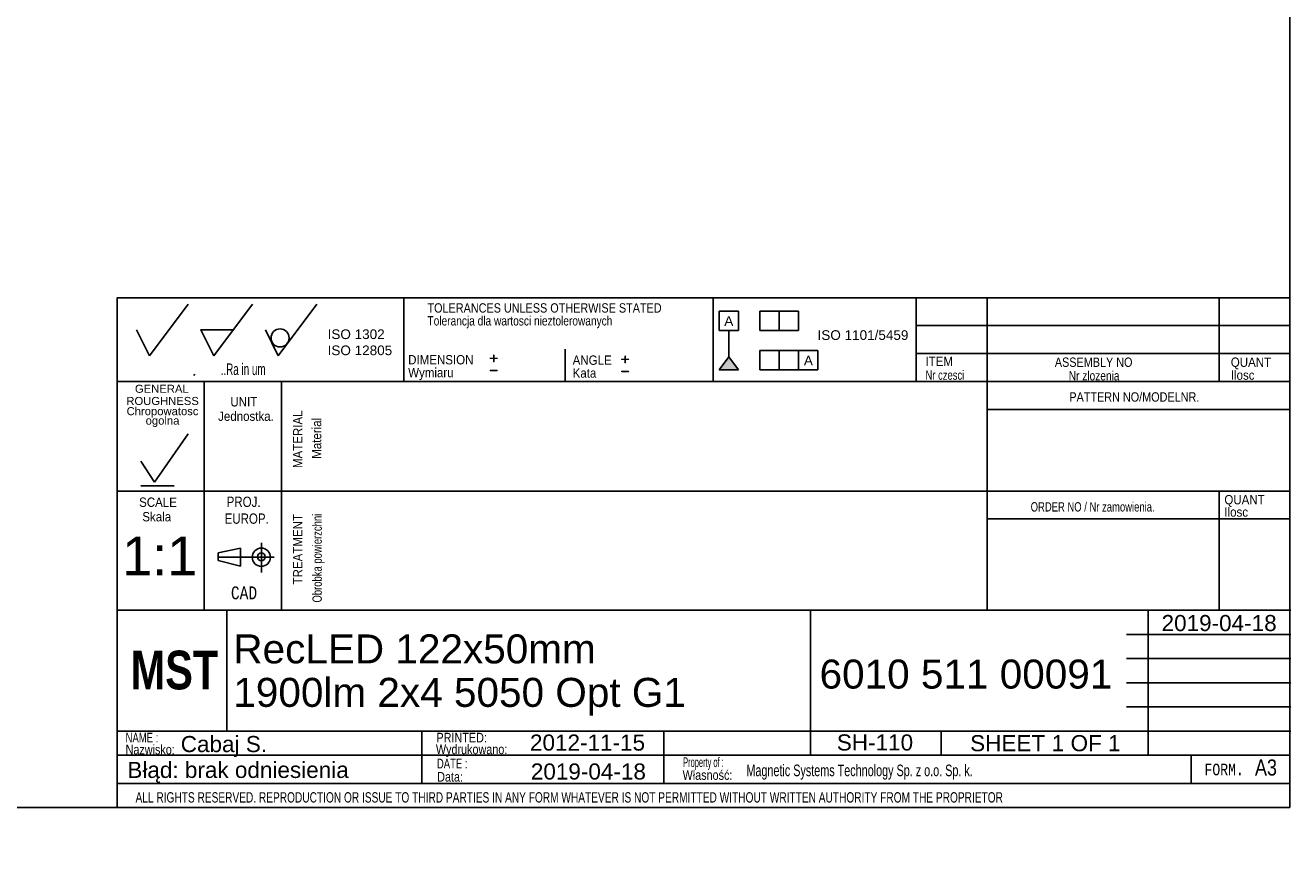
# Model space of a CAD drawing. Header units: millimetres. Extents: x 16 to 406, y 5 to 285.
# Tile 2 of 3: x 209 to 406, y 5 to 135. Entities that reach past the tile are written whole.
import ezdxf
from ezdxf.entities.mleader import LeaderData, LeaderLine
from ezdxf.enums import TextEntityAlignment as Align
from ezdxf.lldxf.tags import DXFTag
from ezdxf.math import Vec2, Vec3

# ---------------------------------------------------------------- set-up
doc = ezdxf.new("R2010")
doc.units = ezdxf.units.MM
doc.layers.add('10', color=7, linetype='Continuous')
doc.layers.add('Default', color=7, linetype='Continuous')
doc.styles.add('SEACAD_Arial', font='arial.ttf')
doc.styles.add('SEACAD_Lucida_Console', font='lucon.TTF', dxfattribs={"width": 0.8})
tags = doc.linetypes.add('CENTER2', pattern=[28.575, 19.05, -3.175, 3.175, -3.175]).pattern_tags.tags
tags[10:11] = [DXFTag(74, 4), DXFTag(75, 0), DXFTag(340, '0'), DXFTag(46, 0.0), DXFTag(50, 0.0), DXFTag(44, 0.0), DXFTag(45, 0.0)]
tags[8:9] = [DXFTag(74, 4), DXFTag(75, 0), DXFTag(340, '0'), DXFTag(46, 0.0), DXFTag(50, 0.0), DXFTag(44, 0.0), DXFTag(45, 0.0)]
tags[6:7] = [DXFTag(74, 4), DXFTag(75, 0), DXFTag(340, '0'), DXFTag(46, 0.0), DXFTag(50, 0.0), DXFTag(44, 0.0), DXFTag(45, 0.0)]
tags[4:5] = [DXFTag(74, 4), DXFTag(75, 0), DXFTag(340, '0'), DXFTag(46, 0.0), DXFTag(50, 0.0), DXFTag(44, 0.0), DXFTag(45, 0.0)]

# ---------------------------------------------------------------- blocks, each defined once
blk = doc.blocks.new('SEANNOT_GROUP12')
at = {"layer": 'Default', "color": 7, "linetype": 'Continuous', "style": 'SEACAD_Arial'}
for s, p in [('RecLED 122x50mm ', (241.69, 40.45)), ('1900lm 2x4 5050 Opt G1', (241.69, 33.7))]:
    blk.add_text(s, height=4.5, dxfattribs=at).set_placement(p, align=Align.TOP_LEFT)
blk = doc.blocks.new('SEANNOT_GROUP13')
at = {"layer": 'Default', "color": 7, "linetype": 'Continuous', "style": 'SEACAD_Arial'}
blk.add_text('6010 511 00091', height=4.5, dxfattribs=at).set_placement((332.67, 36.54), align=Align.TOP_LEFT)
blk = doc.blocks.new('SEANNOT_GROUP14')
at = {"layer": 'Default', "color": 7, "linetype": 'Continuous', "style": 'SEACAD_Arial'}
blk.add_text('Cabaj S.', height=2.5, dxfattribs=at).set_placement((233.53, 24.68), align=Align.TOP_LEFT)
blk = doc.blocks.new('SEANNOT_GROUP15')
at = {"layer": 'Default', "color": 7, "linetype": 'Continuous', "style": 'SEACAD_Arial'}
blk.add_text('SH-110', height=2.5, dxfattribs=at).set_placement((335.35, 24.93), align=Align.TOP_LEFT)
blk = doc.blocks.new('SEANNOT_GROUP16')
at = {"layer": 'Default', "color": 7, "linetype": 'Continuous', "style": 'SEACAD_Arial'}
blk.add_text('2019-04-18', height=2.5, dxfattribs=at).set_placement((287.86, 20.42), align=Align.TOP_LEFT)
blk = doc.blocks.new('SEANNOT_GROUP17')
at = {"layer": 'Default', "color": 7, "linetype": 'Continuous', "style": 'SEACAD_Arial'}
blk.add_text('1:1', height=6, dxfattribs=at).set_placement((224.43, 55.64), align=Align.TOP_LEFT)
blk = doc.blocks.new('_Dot')
at = {"color": 0, "linetype": 'ByBlock', "lineweight": -2}
blk.add_line((-0.5, 0), (-1, 0), dxfattribs=at)
at = {"color": 0, "linetype": 'ByBlock', "const_width": 0.5}
blk.add_lwpolyline([(-0.25, 0, 1), (0.25, 0, 1)], format="xyb", close=True, dxfattribs=at)
blk = doc.blocks.new('SEANNOT_GROUP19')
at = {"layer": 'Default', "color": 7, "linetype": 'Continuous', "style": 'SEACAD_Arial'}
blk.add_text('2012-11-15', height=2.5, dxfattribs=at).set_placement((287.73, 24.91), align=Align.TOP_LEFT)
blk = doc.blocks.new('SEANNOT_GROUP20')
at = {"layer": 'Default', "color": 7, "linetype": 'Continuous', "style": 'SEACAD_Arial'}
for s, p in [('SHEET ', (356.04, 24.82)), ('1', (368.7, 24.82)), (' OF ', (370.66, 24.82)), ('1', (377.45, 24.82))]:
    blk.add_text(s, height=2.5, dxfattribs=at).set_placement(p, align=Align.TOP_LEFT)
blk = doc.blocks.new('SEANNOT_GROUP21')
at = {"layer": 'Default', "color": 7, "linetype": 'Continuous', "style": 'SEACAD_Arial'}
blk.add_text('2019-04-18', height=2.5, dxfattribs=at).set_placement((385.75, 43.46), align=Align.TOP_LEFT)

msp = doc.modelspace()

# ---------------------------------------------------------------- hatches: boundary and pattern name
at = {"layer": 'Default', "linetype": 'Continuous'}
msp.add_hatch(color=7, dxfattribs=at).paths.add_polyline_path([(318.589, 83.506), (317.089, 81.521), (320.089, 81.521)])

# ---------------------------------------------------------------- linework, layer by layer
at = {"layer": '10', "color": 7, "linetype": 'Continuous'}
for p, q in [((268.166, 92.702), (268.166, 79.702)), ((316.166, 92.702), (316.166, 79.702)), ((347.666, 92.702), (347.666, 79.702)), ((358.666, 92.702), (358.666, 44.202)), ((394.666, 92.702), (394.666, 79.702)), ((228.666, 83.702), (234.666, 91.702)), ((238.666, 83.702), (244.666, 91.702)), ((248.666, 83.702), (254.666, 91.702)), ((226.666, 87.702), (228.666, 83.702)), ((236.666, 87.702), (241.666, 87.702)), ((236.666, 87.702), (238.666, 83.702)), ((246.666, 87.702), (248.666, 83.702)), ((405.666, 88.369), (347.666, 88.369)), ((293.166, 84.702), (293.166, 79.702)), ((405.666, 84.036), (347.666, 84.036)), ((235.541, 80.629), (235.717, 80.835)), ((405.666, 79.702), (223.666, 79.702)), ((237.166, 79.702), (237.166, 44.202)), ((237.166, 79.702), (237.166, 45.702)), ((249.166, 79.702), (249.166, 44.202)), ((405.666, 75.369), (358.666, 75.369)), ((229.469, 64.067), (234.668, 71.572)), ((227.327, 67.349), (229.469, 64.067)), ((227.327, 63.528), (232.526, 63.528)), ((405.666, 62.702), (223.666, 62.702)), ((394.666, 62.702), (394.666, 44.202)), ((405.666, 58.369), (358.666, 58.369)), ((239.312, 53.117), (242.798, 53.809)), ((239.312, 51.925), (239.312, 53.117)), ((242.798, 53.809), (242.798, 51.041)), ((246.041, 54.678), (246.041, 50.07)), ((246.041, 54.678), (246.041, 50.07)), ((242.798, 51.041), (239.312, 51.925)), ((331.291, 44.202), (223.666, 44.202)), ((331.166, 44.202), (223.666, 44.202)), ((240.666, 25.452), (240.666, 44.202)), ((380.291, 44.202), (405.791, 44.202)), ((383.666, 21.702), (383.666, 44.202)), ((380.291, 40.452), (405.791, 40.452)), ((380.291, 36.702), (405.791, 36.702)), ((380.291, 32.952), (405.791, 32.952)), ((380.291, 29.202), (405.791, 29.202)), ((223.666, 25.452), (405.791, 25.452)), ((270.926, 25.414), (270.926, 17.289)), ((308.524, 25.452), (308.524, 17.327)), ((351.541, 25.452), (351.541, 21.702)), ((223.666, 21.702), (380.291, 21.702)), ((390.354, 21.702), (390.354, 17.327)), ((223.666, 17.327), (405.666, 17.327))]:
    msp.add_line(p, q, dxfattribs=at)
at = {"layer": '10', "color": 7, "linetype": 'CENTER2'}
msp.add_line((239.312, 52.425), (248.028, 52.425), dxfattribs=at)
at = {"layer": '10', "color": 7, "linetype": 'Continuous'}
for points in [[(405.666, 13.577), (405.666, 284.577), (15.666, 284.577), (15.666, 13.577), (405.666, 13.577)], [(405.666, 13.577), (405.666, 92.702), (223.666, 92.702), (223.666, 13.577), (405.666, 13.577)], [(331.291, 44.202), (331.291, 21.702), (405.666, 21.702), (405.666, 44.202), (331.291, 44.202)]]:
    msp.add_lwpolyline(points, dxfattribs=at)
for centre, radius in [((248.939, 86.457), 1.402), ((246.041, 52.425), 1.415), ((246.041, 52.484), 0.607)]:
    msp.add_circle(centre, radius, dxfattribs=at)
msp.add_point((236.666, 87.702), dxfattribs=at)
at = {"layer": 'Default', "color": 7, "linetype": 'Continuous'}
for p, q in [((317.089, 87.611), (317.089, 90.611)), ((317.089, 90.611), (320.089, 90.611)), ((320.089, 90.611), (320.089, 87.611)), ((323.424, 87.611), (323.424, 90.611)), ((323.424, 90.611), (329.424, 90.611)), ((326.424, 90.611), (326.424, 87.611)), ((329.424, 90.611), (329.424, 87.611)), ((320.089, 87.611), (317.089, 87.611)), ((318.589, 83.506), (318.589, 87.611)), ((329.424, 87.611), (323.424, 87.611)), ((323.424, 81.521), (323.424, 84.521)), ((323.424, 84.521), (332.424, 84.521)), ((326.424, 84.521), (326.424, 81.521)), ((329.424, 81.521), (329.424, 84.521)), ((332.424, 84.521), (332.424, 81.521)), ((317.089, 81.521), (318.589, 83.506)), ((318.589, 83.506), (320.089, 81.521)), ((320.089, 81.521), (317.089, 81.521)), ((332.424, 81.521), (323.424, 81.521))]:
    msp.add_line(p, q, dxfattribs=at)

# ---------------------------------------------------------------- block references
at = {"layer": 'Default'}
for name in ['SEANNOT_GROUP17', 'SEANNOT_GROUP21', 'SEANNOT_GROUP12', 'SEANNOT_GROUP13', 'SEANNOT_GROUP14', 'SEANNOT_GROUP19', 'SEANNOT_GROUP15', 'SEANNOT_GROUP20', 'SEANNOT_GROUP16']:
    msp.add_blockref(name, (0, 0), dxfattribs=at)

# ---------------------------------------------------------------- texts
at = {"layer": '10', "attachment_point": 1}
for s, insert, char_height, width, style in [('{\\farial rounded mt|b0||i0||c0|p34;\\C7;\\H1.45000002;\\W0.83002;TOLERANCES UNLESS OTHERWISE STATED}', (271.823, 91.84), 1.45, 38.61414, 'SEACAD_Arial'), ('{\\farial rounded mt|b0||i0||c0|p34;\\C7;\\H1.45000002;\\W0.77704;Tolerancja dla wartosci nieztolerowanych}', (271.823, 89.84), 1.45, 36.02936, 'SEACAD_Arial'), ('{\\farial rounded mt|b0||i0||c0|p34;\\C7;\\H1.8;\\W0.608;..Ra in um}', (239.73, 82.502), 1.8, 8.92175, 'SEACAD_Arial'), ('{\\farial rounded mt|b0||i0||c0|p34;\\C7;\\H1.45000002;\\W0.883;DIMENSION}', (268.823, 83.801), 1.45, 10.15001, 'SEACAD_Arial'), ('{\\farial rounded mt|b0||i0||c0|p34;\\C7;\\H1.45000002;\\W0.883;ANGLE}', (294.351, 83.737), 1.45, 6.05218, 'SEACAD_Arial'), ('{\\farial rounded mt|b0||i0||c0|p34;\\C7;\\H1.45000002;\\W0.883;ITEM}', (349.106, 83.545), 1.45, 4.25544, 'SEACAD_Arial'), ('{\\farial rounded mt|b0||i0||c0|p34;\\C7;\\H1.45000002;\\W0.83002;ASSEMBLY NO}', (369.185, 83.418), 1.45, 12.82936, 'SEACAD_Arial'), ('{\\farial rounded mt|b0||i0||c0|p34;\\C7;\\H1.45000002;\\W0.883;QUANT}', (396.497, 83.418), 1.45, 6.24131, 'SEACAD_Arial'), ('{\\farial rounded mt|b0||i0||c0|p34;\\C7;\\H1.45000002;\\W0.883;Wymiaru}', (268.823, 81.801), 1.45, 8.67569, 'SEACAD_Arial'), ('{\\farial rounded mt|b0||i0||c0|p34;\\C7;\\H1.45000002;\\W0.883;Kata}', (294.351, 81.737), 1.45, 5.07501, 'SEACAD_Arial'), ('{\\farial rounded mt|b0||i0||c0|p34;\\C7;\\H1.45000002;\\W0.72406;Nr czesci }', (349.106, 81.418), 1.45, 7.78588, 'SEACAD_Arial'), ('{\\farial rounded mt|b0||i0||c0|p34;\\C7;\\H1.45000002;\\W0.77704;Nr zlozenia}', (371.349, 81.319), 1.45, 9.50428, 'SEACAD_Arial'), ('{\\farial rounded mt|b0||i0||c0|p34;\\C7;\\H1.45000002;\\W0.883;Ilosc}', (396.497, 81.418), 1.45, 6.93479, 'SEACAD_Arial'), ('{\\farial rounded mt|b0||i0||c0|p34;\\C7;\\H1.45000002;\\W0.883;UNIT}', (241.233, 77.275), 1.45, 4.16088, 'SEACAD_Arial'), ('{\\farial rounded mt|b0||i0||c0|p34;\\C7;\\H1.45000002;\\W0.83002;PATTERN NO/MODELNR.}', (371.438, 78.024), 1.45, 21.43479, 'SEACAD_Arial'), ('{\\farial rounded mt|b0||i0||c0|p34;\\C7;\\H1.45000002;\\W0.883;Jednostka.}', (239.329, 75.036), 1.45, 8.72628, 'SEACAD_Arial'), ('{\\farial rounded mt|b0||i0||c0|p34;\\C7;\\H1.45000002;\\W0.883;SCALE}', (227.067, 61.69), 1.45, 5.86305, 'SEACAD_Arial'), ('{\\farial rounded mt|b0||i0||c0|p34;\\C7;\\H1.60000002;\\W0.8;PROJ.}', (240.654, 61.826), 1.6, 5.11305, 'SEACAD_Arial'), ('{\\farial rounded mt|b0||i0||c0|p34;\\C7;\\H1.45000002;\\W0.72406;ORDER NO / Nr zamowienia.}', (365.438, 60.97), 1.45, 25.03089, 'SEACAD_Arial'), ('{\\farial rounded mt|b0||i0||c0|p34;\\C7;\\H1.45000002;\\W0.883;QUANT}', (395.497, 62.085), 1.45, 6.24131, 'SEACAD_Arial'), ('{\\farial rounded mt|b0||i0||c0|p34;\\C7;\\H1.45000002;\\W0.883;Skala}', (227.568, 59.436), 1.45, 5.77723, 'SEACAD_Arial'), ('{\\farial rounded mt|b0||i0||c0|p34;\\C7;\\H1.60000002;\\W0.8;EUROP.}', (240.336, 59.22), 1.6, 6.64349, 'SEACAD_Arial'), ('{\\farial rounded mt|b0||i0||c0|p34;\\C7;\\H1.45000002;\\W0.883;Ilosc}', (395.497, 60.165), 1.45, 6.93479, 'SEACAD_Arial'), ('{\\fLucida Console|b0||i0||c0|p34;\\C7;\\H1.99999998;\\W0.8;CAD}', (241.316, 47.895), 2, 4.53334, 'SEACAD_Lucida_Console'), ('{\\farial rounded mt|b0||i0||c0|p34;\\C7;\\H1.5;\\W0.704;NAME :}', (224.968, 25.176), 1.5, 5.5761, 'SEACAD_Arial'), ('{\\farial rounded mt|b0||i0||c0|p34;\\C7;\\H1.5;\\W0.8;PRINTED:}', (273.216, 25.176), 1.5, 8.9879, 'SEACAD_Arial'), ('{\\farial rounded mt|b0||i0||c0|p34;\\C7;\\H1.5;\\W0.8;Nazwisko:}', (224.968, 23.329), 1.5, 7.67838, 'SEACAD_Arial'), ('{\\farial rounded mt|b0||i0||c0|p34;\\C7;\\H1.5;\\W0.8;Wydrukowano:}', (273.128, 23.366), 1.5, 11.43865, 'SEACAD_Arial'), ('{\\farial rounded mt|b0||i0||c0|p34;\\C7;\\H1.5;\\W0.704;DATE :}', (273.282, 21.148), 1.5, 5.2174, 'SEACAD_Arial'), ('{\\farial rounded mt|b0||i0||c0|p34;\\C7;\\H1.5;\\W0.8;Własność:}', (311.414, 19.374), 1.5, 10.89131, 'SEACAD_Arial'), ('{\\farial rounded mt|b0||i0||c0|p34;\\C7;\\H1.5;\\W0.46208;Property of :}', (311.497, 21.358), 1.5, 8.86958, 'SEACAD_Arial'), ('{\\farial rounded mt|b0||i0||c0|p34;\\C7;\\H1.8;\\W0.667;Magnetic Systems Technology Sp. z o.o. Sp. k.}', (321.317, 20.244), 1.8, 58.30436, 'SEACAD_Arial'), ('{\\fLucida Console|b0||i0||c0|p34;\\C7;\\H1.8;\\W0.8;FORM.}', (392.416, 20.377), 1.8, 6.80001, 'SEACAD_Lucida_Console'), ('{\\farial rounded mt|b0||i0||c0|p34;\\C7;\\H2.50000002;\\W0.8;A3}', (400.244, 21.047), 2.5, 3.31523, 'SEACAD_Arial'), ('{\\farial rounded mt|b0||i0||c0|p34;\\C7;\\H1.5;\\W0.8;Data:}', (273.325, 19.098), 1.5, 6.19566, 'SEACAD_Arial'), ('{\\farial rounded mt|b0||i0||c0|p34;\\C7;\\H1.60000002;\\W0.704;ALL RIGHTS RESERVED. REPRODUCTION OR ISSUE TO THIRD PARTIES IN ANY FORM WHATEVER IS NOT PERMITTED WITHOUT WRITTEN AUTHORITY FROM THE PROPRIETOR}', (226.514, 15.955), 1.6, 148.00001, 'SEACAD_Arial')]:
    msp.add_mtext(s, dxfattribs=dict(at, insert=insert, char_height=char_height, width=width, style=style))
at = {"layer": '10', "char_height": 1.25, "attachment_point": 1}
for s, insert, width in [('{\\fArial|b0||i0||c0|p34;\\C7;\\H1.2499998;\\W1.;GENERAL}', (226.419, 79.196), 8.3424), ('{\\fArial|b0||i0||c0|p34;\\C7;\\H1.2499998;\\W1.;ROUGHNESS}', (225.084, 77.302), 11.22283)]:
    msp.add_mtext(s, dxfattribs=dict(at, insert=insert, width=width))
at = {"layer": '10', "insert": (230.703, 74.174), "char_height": 1.25, "width": 11.65265, "attachment_point": 5, "line_spacing_factor": 0.7}
msp.add_mtext('{\\fArial|b0||i0||c0|p34;\\C7;\\H1.24999998;\\W1.;Chropowatosc\\P}{\\fArial|b0||i0||c0|p34;\\C7;\\H1.24999998;\\W1.;ogolna}', dxfattribs=at)
at = {"layer": '10', "char_height": 1.45, "attachment_point": 1, "rotation": 89.99999, "style": 'SEACAD_Arial'}
for s, insert, width in [('{\\farial rounded mt|b0||i0||c0|p34;\\C7;\\H1.45000002;\\W0.883;MATERIAL}', (250.968, 66.261), 8.92066), ('{\\farial rounded mt|b0||i0||c0|p34;\\C7;\\H1.45000002;\\W0.883;Material}', (253.888, 67.703), 7.15315), ('{\\farial rounded mt|b0||i0||c0|p34;\\C7;\\H1.45000002;\\W0.72406;Obrobka powierzchni}', (253.968, 45.395), 17.04755), ('{\\farial rounded mt|b0||i0||c0|p34;\\C7;\\H1.45000002;\\W0.883;TREATMENT}', (250.968, 48.199), 10.87501)]:
    msp.add_mtext(s, dxfattribs=dict(at, insert=insert, width=width))
at = {"layer": 'Default'}
for s, insert, char_height, width, attachment_point in [('{\\fArial CE|b0||i0||c0|p34;\\C7;\\H1.5;\\W1.;A}', (318.583, 89.835), 1.5, 1.40218, 2), ('{\\fArial|b0||i0||c0|p34;\\C7;\\H1.5;\\W1.;ISO 1302 \\P}{\\fArial|b0||i0||c0|p34;\\C7;\\H1.5;\\W1.;ISO 12805}', (256.327, 87.785), 1.5, 10.48633, 1), ('{\\fArial|b0||i0||c0|p34;\\C7;\\H1.5;\\W1.;ISO 1101/5459}', (339.414, 87.653), 1.5, 14.66134, 2), ('{\\fSolid Edge ISO|b0||i0||c0|p34;\\C7;\\H2.5;\\W1.;+\\P}', (281.293, 84.797), 2.5, 1.88245, 1), ('{\\fSolid Edge ISO|b0||i0||c0|p34;\\C7;\\H2.5;\\W1.;+\\P}', (301.686, 84.64), 2.5, 1.88245, 1), ('{\\fArial CE|b0||i0||c0|p34;\\C7;\\H1.5;\\W1.;A}', (330.939, 83.709), 1.5, 1.40218, 2), ('{\\fSolid Edge ISO|b0||i0||c0|p34;\\C7;\\H2.5;\\W1.;-\\P}', (281.293, 82.914), 2.5, 1.88245, 1), ('{\\fSolid Edge ISO|b0||i0||c0|p34;\\C7;\\H2.5;\\W1.;-\\P}', (301.686, 82.758), 2.5, 1.88245, 1)]:
    msp.add_mtext(s, dxfattribs=dict(at, insert=insert, char_height=char_height, width=width, attachment_point=attachment_point))

# ---------------------------------------------------------------- leaders
at = {"layer": 'Default', "color": 7, "linetype": 'Continuous'}
ml = msp.add_multileader_mtext('Standard', dxfattribs=at)
ml.set_content('{\\pxsm0.9;\\fImpact|b0||i0||c0|p34;\\W1.;MST\\P}', color=256)
ml.set_leader_properties()
ml.set_arrow_properties(name='DOT')
ml.build(insert=Vec2(0, 0))
ml.multileader.update_dxf_attribs({"leader_type": 0, "dogleg_length": 0, "arrow_head_size": 6})
ctx = ml.context
ctx.base_point, ctx.char_height, ctx.arrow_head_size, ctx.landing_gap_size = Vec3(223.758, 34.856), 6, 6, 2.1
ctx.mtext.insert = Vec3(225.758, 37.919)
ml = msp.add_multileader_mtext('Standard', dxfattribs=at)
ml.set_content('{\\pxsm0.9;\\fArial|b0||i0||c0|p34;\\W1.; Błąd: brak odniesienia\\P}', color=256)
ml.set_leader_properties()
ml.set_arrow_properties(name='DOT')
ml.build(insert=Vec2(0, 0))
ml.multileader.update_dxf_attribs({"leader_type": 0, "dogleg_length": 0, "arrow_head_size": 2.5})
ctx = ml.context
ctx.base_point, ctx.char_height, ctx.arrow_head_size, ctx.landing_gap_size = Vec3(222.27, 19.052), 2.5, 2.5, 0.875
ctx.mtext.insert = Vec3(224.27, 20.668)

doc.saveas('drawing.dxf')
